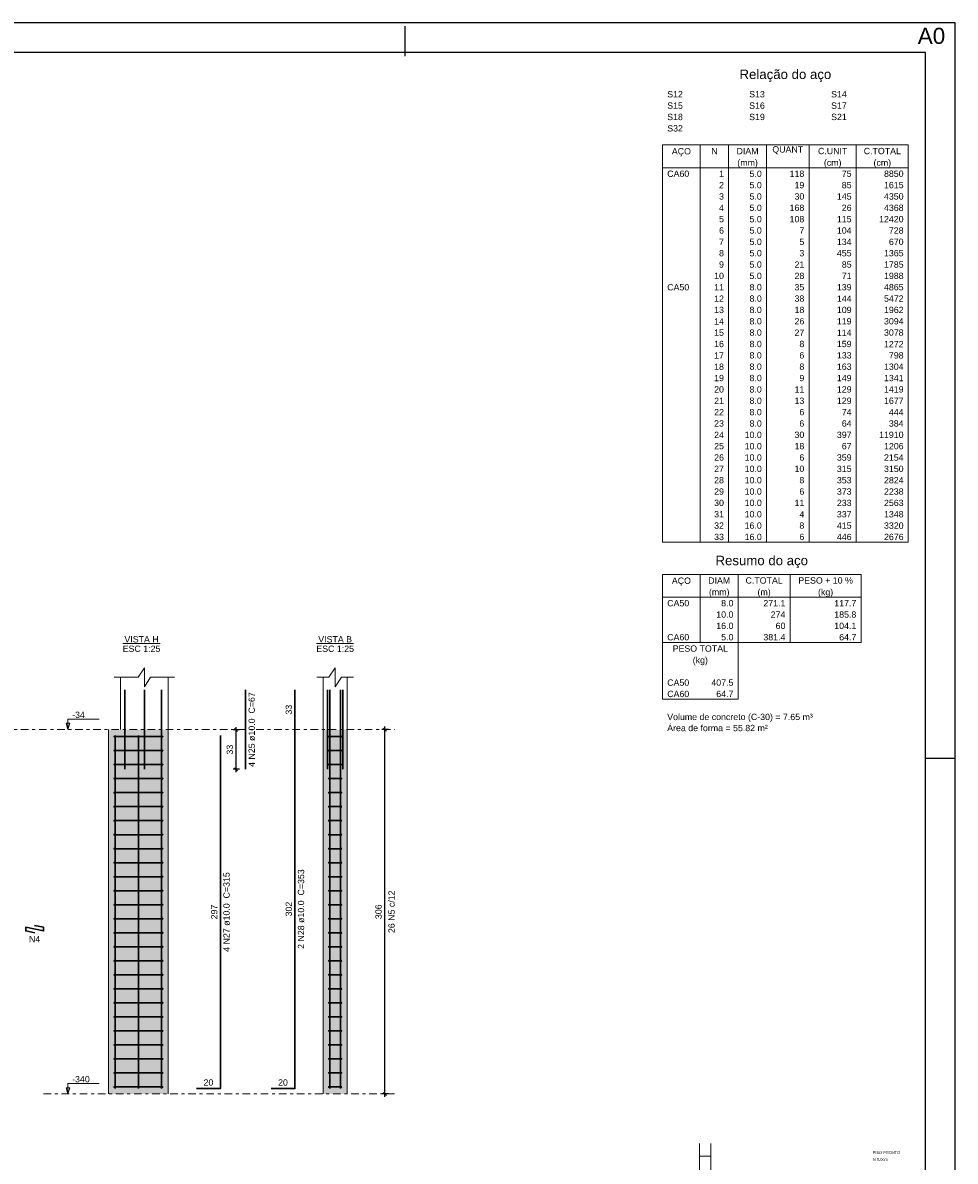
# Model space of a CAD drawing. Header units: millimetres. Extents: x 0 to 119, y 0 to 84.
# Tile 14 of 14: x 88 to 119, y 46 to 84. Entities that reach past the tile are written whole.
import ezdxf

# ---------------------------------------------------------------- set-up
doc = ezdxf.new("R2010")
doc.units = ezdxf.units.MM
doc.header["$MEASUREMENT"] = 0
doc.linetypes.add('DASHDOT', pattern=[2.54, 1.27, -0.635, 0, -0.635])
doc.linetypes.add('NULL', pattern=[0])
doc.layers.get('0').update_dxf_attribs({"lineweight": 18})
for name, color, linetype, lineweight in [('COTA', 7, 'Continuous', 5), ('Descrição da armadura', 7, 'Continuous', 0), ('DT-Barras na forma', 2, 'Continuous', 30), ('DT-Barras rebatidas', 2, 'Continuous', 30), ('DT-Cotas', 9, 'Continuous', 5), ('DT-Estribos na forma', 2, 'Continuous', 30), ('DT-Forma', 5, 'Continuous', 5), ('DT-Hachura vista pilares', 254, 'Continuous', 5), ('DT-Pontilhado', 9, 'DASHDOT', 5), ('DT-Relação do aço', 9, 'Continuous', 5), ('DT-Textos', 7, 'Continuous', 5), ('Textos armaduras', 7, 'Continuous', 0)]:
    doc.layers.add(name, color=color, linetype=linetype, lineweight=lineweight)
doc.layers.add('SEDUC_MARF', color=1, linetype='Continuous')
doc.layers.add('SEDUC_MARGG', color=7, linetype='Continuous')
doc.styles.add('Arial', font='txt')
doc.dimstyles.new('UM_25.000000', dxfattribs={"dimtxt": 0.18, "dimasz": 0.1, "dimexe": 0.1, "dimexo": 0.2, "dimgap": 0, "dimtad": 1, "dimtih": 1, "dimtoh": 1, "dimdec": 1, "dimlfac": 25, "dimzin": 0, "dimdsep": 46, "dimtxsty": 'Standard', "dimcen": 0.09, "dimdle": 0.1, "dimadec": 1, "dimazin": 2, "dimtfac": 1, "dimtdec": 4, "dimtofl": 0, "dimtmove": 0, "dimatfit": 3, "dimfxl": 1, "dimtolj": 1, "dimarcsym": 0})

# ---------------------------------------------------------------- blocks, each defined once
blk = doc.blocks.new('_Oblique')
at = {"color": 0, "linetype": 'ByBlock', "lineweight": -2}
blk.add_line((-0.5, -0.5), (0.5, 0.5), dxfattribs=at)
blk = doc.blocks.new('*D58')
at = {"layer": 'Defpoints', "color": 0}
for p in [(94.737727, 60.346409), (95.055427, 60.346409), (95.055427, 59.026409)]:
    blk.add_point(p, dxfattribs=at)
at = {"layer": 'DT-Cotas', "color": 0, "lineweight": -2}
for p, q in [((94.737727, 58.926409), (94.737727, 60.446409)), ((94.855427, 60.346409), (94.637727, 60.346409)), ((94.855427, 59.026409), (94.637727, 59.026409))]:
    blk.add_line(p, q, dxfattribs=at)
at = {"layer": 'DT-Cotas', "color": 0, "lineweight": -2, "xscale": 0.1, "yscale": 0.1, "zscale": 0.1}
for p, rotation in [((94.737727, 60.346409), 90), ((94.737727, 59.026409), 270)]:
    blk.add_blockref('_Oblique', p, dxfattribs=dict(at, rotation=rotation))
at = {"layer": 'DT-Cotas', "color": 7, "insert": (94.525927, 59.686409), "char_height": 0.2118, "attachment_point": 5, "rotation": 90, "style": 'Arial'}
blk.add_mtext('\\A1;33', dxfattribs=at)
blk = doc.blocks.new('*D59')
at = {"layer": 'Defpoints', "color": 0}
for p in [(99.736527, 60.360701), (100.054227, 60.360701), (100.054227, 48.120701)]:
    blk.add_point(p, dxfattribs=at)
at = {"layer": 'DT-Cotas', "color": 0, "lineweight": -2}
for p, q in [((99.736527, 48.020701), (99.736527, 60.460701)), ((99.854227, 60.360701), (99.636527, 60.360701)), ((99.854227, 48.120701), (99.636527, 48.120701))]:
    blk.add_line(p, q, dxfattribs=at)
at = {"layer": 'DT-Cotas', "color": 0, "lineweight": -2, "xscale": 0.1, "yscale": 0.1, "zscale": 0.1}
for p, rotation in [((99.736527, 60.360701), 90), ((99.736527, 48.120701), 270)]:
    blk.add_blockref('_Oblique', p, dxfattribs=dict(at, rotation=rotation))
at = {"layer": 'DT-Cotas', "color": 7, "insert": (99.524727, 54.240701), "char_height": 0.2118, "attachment_point": 5, "rotation": 90, "style": 'Arial'}
blk.add_mtext('\\A1;306', dxfattribs=at)
blk = doc.blocks.new('*D60')
at = {"layer": 'Defpoints', "color": 0}
for p in [(99.736527, 60.360701), (100.054227, 60.360701), (100.054227, 48.120701)]:
    blk.add_point(p, dxfattribs=at)
at = {"layer": 'DT-Cotas', "color": 0, "lineweight": -2}
for p, q in [((99.736527, 48.020701), (99.736527, 60.460701)), ((99.854227, 60.360701), (99.636527, 60.360701)), ((99.854227, 48.120701), (99.636527, 48.120701))]:
    blk.add_line(p, q, dxfattribs=at)
at = {"layer": 'DT-Cotas', "color": 0, "lineweight": -2, "xscale": 0.1, "yscale": 0.1, "zscale": 0.1}
for p, rotation in [((99.736527, 60.360701), 90), ((99.736527, 48.120701), 270)]:
    blk.add_blockref('_Oblique', p, dxfattribs=dict(at, rotation=rotation))

msp = doc.modelspace()

# ---------------------------------------------------------------- hatches: boundary and pattern name
at = {"layer": 'DT-Hachura vista pilares', "linetype": 'Continuous'}
for points in [[(90.4551, 48.1207), (90.4551, 60.3607), (92.4551, 60.3607), (92.4551, 48.1207), (90.4551, 48.1207)], [(97.6657, 48.1207), (97.6657, 60.3607), (98.4657, 60.3607), (98.4657, 48.1207), (97.6657, 48.1207)]]:
    msp.add_hatch(color=254, dxfattribs=at).paths.add_polyline_path(points)

# ---------------------------------------------------------------- linework, layer by layer
at = {"layer": 'COTA', "color": 4}
for p, q in [((110.3027, 46.4606), (110.3027, 39.9891)), ((110.6907, 46.4606), (110.6907, 39.9891)), ((110.3027, 46.0348), (110.6907, 46.0348))]:
    msp.add_line(p, q, dxfattribs=at)
at = {"layer": 'DT-Barras na forma'}
for points in [[(90.9951, 59.0264), (90.9951, 61.695)], [(91.6551, 59.0264), (91.6551, 61.695)], [(92.2351, 48.3007), (92.2351, 60.3607), (92.2351, 61.695)], [(97.8057, 59.0264), (97.8057, 61.695)], [(97.8857, 48.3007), (97.8857, 60.3607), (97.8857, 61.695)], [(98.2457, 48.3007), (98.2457, 60.3607), (98.2457, 61.695)], [(98.3257, 59.0264), (98.3257, 61.695)], [(90.6751, 48.3007), (90.6751, 60.1647)], [(91.4551, 48.3007), (91.4551, 60.1647)], [(97.8857, 48.3007), (97.8857, 60.1647)], [(98.2457, 48.3007), (98.2457, 60.1647)]]:
    msp.add_lwpolyline(points, dxfattribs=at)
at = {"layer": 'DT-Barras rebatidas'}
for points in [[(95.0554, 59.0264), (95.0554, 61.695)], [(95.9126, 48.3007), (96.7126, 48.3007), (96.7126, 60.3607), (96.7126, 61.695)], [(93.4082, 48.3007), (94.2082, 48.3007), (94.2082, 60.1647)], [(87.9615, 53.7849), (88.2674, 53.7212), (88.2674, 53.5962), (87.6674, 53.7212), (87.6674, 53.5962), (87.9734, 53.5325)]]:
    msp.add_lwpolyline(points, dxfattribs=at)
at = {"layer": 'DT-Estribos na forma'}
for p, q in [((90.6451, 60.1253), (92.2651, 60.1253)), ((97.8557, 60.1253), (98.2757, 60.1253)), ((90.6451, 59.6545), (92.2651, 59.6545)), ((97.8557, 59.6545), (98.2757, 59.6545)), ((90.6451, 59.1838), (92.2651, 59.1838)), ((97.8557, 59.1838), (98.2757, 59.1838)), ((90.6451, 58.713), (92.2651, 58.713)), ((97.8557, 58.713), (98.2757, 58.713)), ((90.6451, 58.2422), (92.2651, 58.2422)), ((97.8557, 58.2422), (98.2757, 58.2422)), ((90.6451, 57.7715), (92.2651, 57.7715)), ((97.8557, 57.7715), (98.2757, 57.7715)), ((90.6451, 57.3007), (92.2651, 57.3007)), ((97.8557, 57.3007), (98.2757, 57.3007)), ((90.6451, 56.8299), (92.2651, 56.8299)), ((97.8557, 56.8299), (98.2757, 56.8299)), ((90.6451, 56.3592), (92.2651, 56.3592)), ((97.8557, 56.3592), (98.2757, 56.3592)), ((90.6451, 55.8884), (92.2651, 55.8884)), ((97.8557, 55.8884), (98.2757, 55.8884)), ((90.6451, 55.4176), (92.2651, 55.4176)), ((97.8557, 55.4176), (98.2757, 55.4176)), ((90.6451, 54.9469), (92.2651, 54.9469)), ((97.8557, 54.9469), (98.2757, 54.9469)), ((90.6451, 54.4761), (92.2651, 54.4761)), ((97.8557, 54.4761), (98.2757, 54.4761)), ((90.6451, 54.0053), (92.2651, 54.0053)), ((97.8557, 54.0053), (98.2757, 54.0053)), ((90.6451, 53.5345), (92.2651, 53.5345)), ((97.8557, 53.5345), (98.2757, 53.5345)), ((90.6451, 53.0638), (92.2651, 53.0638)), ((97.8557, 53.0638), (98.2757, 53.0638)), ((90.6451, 52.593), (92.2651, 52.593)), ((97.8557, 52.593), (98.2757, 52.593)), ((90.6451, 52.1222), (92.2651, 52.1222)), ((97.8557, 52.1222), (98.2757, 52.1222)), ((90.6451, 51.6515), (92.2651, 51.6515)), ((97.8557, 51.6515), (98.2757, 51.6515)), ((90.6451, 51.1807), (92.2651, 51.1807)), ((97.8557, 51.1807), (98.2757, 51.1807)), ((90.6451, 50.7099), (92.2651, 50.7099)), ((97.8557, 50.7099), (98.2757, 50.7099)), ((90.6451, 50.2392), (92.2651, 50.2392)), ((97.8557, 50.2392), (98.2757, 50.2392)), ((90.6451, 49.7684), (92.2651, 49.7684)), ((97.8557, 49.7684), (98.2757, 49.7684)), ((90.6451, 49.2976), (92.2651, 49.2976)), ((97.8557, 49.2976), (98.2757, 49.2976)), ((90.6451, 48.8269), (92.2651, 48.8269)), ((97.8557, 48.8269), (98.2757, 48.8269)), ((90.6451, 48.3561), (92.2651, 48.3561)), ((97.8557, 48.3561), (98.2757, 48.3561))]:
    msp.add_line(p, q, dxfattribs=at)
for centre in [(90.6451, 60.1253), (92.2651, 60.1253), (97.8557, 60.1253), (98.2757, 60.1253), (90.6451, 59.6545), (92.2651, 59.6545), (97.8557, 59.6545), (98.2757, 59.6545), (90.6451, 59.1838), (92.2651, 59.1838), (97.8557, 59.1838), (98.2757, 59.1838), (90.6451, 58.713), (92.2651, 58.713), (97.8557, 58.713), (98.2757, 58.713), (90.6451, 58.2422), (92.2651, 58.2422), (97.8557, 58.2422), (98.2757, 58.2422), (90.6451, 57.7715), (92.2651, 57.7715), (97.8557, 57.7715), (98.2757, 57.7715), (90.6451, 57.3007), (92.2651, 57.3007), (97.8557, 57.3007), (98.2757, 57.3007), (90.6451, 56.8299), (92.2651, 56.8299), (97.8557, 56.8299), (98.2757, 56.8299), (90.6451, 56.3592), (92.2651, 56.3592), (97.8557, 56.3592), (98.2757, 56.3592), (90.6451, 55.8884), (92.2651, 55.8884), (97.8557, 55.8884), (98.2757, 55.8884), (90.6451, 55.4176), (92.2651, 55.4176), (97.8557, 55.4176), (98.2757, 55.4176), (90.6451, 54.9469), (92.2651, 54.9469), (97.8557, 54.9469), (98.2757, 54.9469), (90.6451, 54.4761), (92.2651, 54.4761), (97.8557, 54.4761), (98.2757, 54.4761), (90.6451, 54.0053), (92.2651, 54.0053), (97.8557, 54.0053), (98.2757, 54.0053), (90.6451, 53.5345), (92.2651, 53.5345), (97.8557, 53.5345), (98.2757, 53.5345), (90.6451, 53.0638), (92.2651, 53.0638), (97.8557, 53.0638), (98.2757, 53.0638), (90.6451, 52.593), (92.2651, 52.593), (97.8557, 52.593), (98.2757, 52.593), (90.6451, 52.1222), (92.2651, 52.1222), (97.8557, 52.1222), (98.2757, 52.1222), (90.6451, 51.6515), (92.2651, 51.6515), (97.8557, 51.6515), (98.2757, 51.6515), (90.6451, 51.1807), (92.2651, 51.1807), (97.8557, 51.1807), (98.2757, 51.1807), (90.6451, 50.7099), (92.2651, 50.7099), (97.8557, 50.7099), (98.2757, 50.7099), (90.6451, 50.2392), (92.2651, 50.2392), (97.8557, 50.2392), (98.2757, 50.2392), (90.6451, 49.7684), (92.2651, 49.7684), (97.8557, 49.7684), (98.2757, 49.7684), (90.6451, 49.2976), (92.2651, 49.2976), (97.8557, 49.2976), (98.2757, 49.2976), (90.6451, 48.8269), (92.2651, 48.8269), (97.8557, 48.8269), (98.2757, 48.8269), (90.6451, 48.3561), (92.2651, 48.3561), (97.8557, 48.3561), (98.2757, 48.3561)]:
    msp.add_circle(centre, 0.01, dxfattribs=at)
at = {"layer": 'DT-Forma'}
for p, q in [((90.8551, 60.3607), (90.8551, 62.1186)), ((92.4551, 60.3607), (92.4551, 62.1186)), ((97.6657, 60.3607), (97.6657, 62.1186)), ((98.4657, 60.3607), (98.4657, 62.1186)), ((90.4551, 48.1207), (90.4551, 60.3607)), ((92.4551, 48.1207), (92.4551, 60.3607)), ((97.6657, 48.1207), (97.6657, 60.3607)), ((98.4657, 48.1207), (98.4657, 60.3607))]:
    msp.add_line(p, q, dxfattribs=at)
for points in [[(90.6433, 62.1186), (91.4433, 62.1186), (91.6551, 62.4363), (91.6551, 61.8009), (91.8669, 62.1186), (92.6669, 62.1186)], [(97.4539, 62.1186), (97.8539, 62.1186), (98.0657, 62.4363), (98.0657, 61.8009), (98.2775, 62.1186), (98.6775, 62.1186)]]:
    msp.add_lwpolyline(points, dxfattribs=at)
at = {"layer": 'DT-Pontilhado', "ltscale": 0.2}
for p, q in [((85.0762, 60.3607), (100.0542, 60.3607)), ((88.2674, 48.1207), (100.0542, 48.1207))]:
    msp.add_line(p, q, dxfattribs=at)
at = {"layer": 'DT-Relação do aço', "linetype": 'Continuous'}
for p, q in [((109.0634, 79.9949), (117.3236, 79.9949)), ((109.0634, 79.9949), (109.0634, 79.2324)), ((110.3342, 79.9949), (110.3342, 79.2324)), ((111.2873, 79.9949), (111.2873, 79.2324)), ((112.5581, 79.9949), (112.5581, 79.2324)), ((113.9878, 79.9949), (113.9878, 79.2324)), ((115.5763, 79.9949), (115.5763, 79.2324)), ((117.3236, 79.9949), (117.3236, 79.2324)), ((109.0634, 79.2324), (117.3236, 79.2324)), ((109.0634, 79.2324), (109.0634, 66.6515)), ((110.3342, 79.2324), (110.3342, 66.6515)), ((111.2873, 79.2324), (111.2873, 66.6515)), ((112.5581, 79.2324), (112.5581, 66.6515)), ((113.9878, 79.2324), (113.9878, 66.6515)), ((115.5763, 79.2324), (115.5763, 66.6515)), ((117.3236, 79.2324), (117.3236, 66.6515)), ((109.0634, 66.6515), (117.3236, 66.6515)), ((109.0634, 65.5713), (115.7351, 65.5713)), ((109.0634, 65.5713), (109.0634, 64.8088)), ((110.3342, 65.5713), (110.3342, 64.8088)), ((111.605, 65.5713), (111.605, 64.8088)), ((113.3524, 65.5713), (113.3524, 64.8088)), ((115.7351, 65.5713), (115.7351, 64.8088)), ((109.0634, 64.8088), (115.7351, 64.8088)), ((109.0634, 64.8088), (109.0634, 63.2838)), ((110.3342, 64.8088), (110.3342, 63.2838)), ((111.605, 64.8088), (111.605, 63.2838)), ((113.3524, 64.8088), (113.3524, 63.2838)), ((115.7351, 64.8088), (115.7351, 63.2838)), ((109.0634, 63.2838), (115.7351, 63.2838)), ((109.0634, 63.2838), (109.0634, 62.1401)), ((111.605, 63.2838), (111.605, 62.1401)), ((109.0634, 62.1401), (109.0634, 61.3776)), ((111.605, 62.1401), (111.605, 61.3776)), ((109.0634, 61.3776), (111.605, 61.3776))]:
    msp.add_line(p, q, dxfattribs=at)
at = {"layer": 'DT-Textos'}
for p, q in [((90.9312, 63.2517), (92.1909, 63.2517)), ((97.4441, 63.2517), (98.6874, 63.2517))]:
    msp.add_line(p, q, dxfattribs=at)
for points in [[(89.0874, 60.3607), (89.151, 60.5725), (89.0239, 60.5725), (89.0874, 60.3607), (89.0874, 60.7107), (90.1374, 60.7107)], [(89.0874, 48.1207), (89.151, 48.3325), (89.0239, 48.3325), (89.0874, 48.1207), (89.0874, 48.4707), (90.1374, 48.4707)]]:
    msp.add_lwpolyline(points, dxfattribs=at)
at = {"layer": 'SEDUC_MARF'}
for p, q in [((100.4015, 83.9804), (100.4015, 82.9804)), ((117.9, 59.4), (118.9, 59.4))]:
    msp.add_line(p, q, dxfattribs=at)
msp.add_lwpolyline([(118.9, 84.1), (0, 84.1), (0, 0), (118.9, 0)], close=True, dxfattribs=at)
at = {"layer": 'SEDUC_MARGG'}
msp.add_lwpolyline([(2.5, 1), (117.9, 1), (117.9, 83.1), (2.5, 83.1), (2.5, 1)], dxfattribs=at)

# ---------------------------------------------------------------- texts
at = {"layer": 'COTA', "linetype": 'NULL', "char_height": 0.096, "width": 5.376, "attachment_point": 7, "line_spacing_factor": 0.9, "style": 'Arial'}
for s, insert in [('PISO PRONTO', (116.1218, 46.103)), ('N 0.0cm', (116.133, 45.8734))]:
    msp.add_mtext(s, dxfattribs=dict(at, insert=insert))
at = {"layer": 'Defpoints', "linetype": 'NULL', "insert": (117.64, 83.9301), "char_height": 0.54, "width": 5.451037, "attachment_point": 1, "line_spacing_factor": 0.9, "style": 'Arial'}
msp.add_mtext('A0', dxfattribs=at)
at = {"layer": 'Descrição da armadura', "linetype": 'NULL', "char_height": 0.2118, "attachment_point": 8, "rotation": 90.00021, "line_spacing_factor": 0.9, "style": 'Arial'}
for s, insert, width in [('4 N25 ø10.0  C=67', (95.3729, 60.3603), 4.916973), ('4 N27 ø10.0  C=315', (94.5259, 54.2323), 5.239541), ('2 N28 ø10.0  C=353', (97.0299, 54.3303), 5.239541), ('26 N5 c/12', (100.0682, 54.2407), 2.845127)]:
    msp.add_mtext(s, dxfattribs=dict(at, insert=insert, width=width))
at = {"layer": 'Descrição da armadura', "linetype": 'NULL', "insert": (87.9677, 53.2152), "char_height": 0.2118, "width": 0.741426, "attachment_point": 8, "line_spacing_factor": 0.9, "style": 'Arial'}
msp.add_mtext('N4', dxfattribs=at)
at = {"layer": 'DT-Relação do aço', "color": 7, "linetype": 'NULL', "line_spacing_factor": 0.9, "style": 'Arial'}
for s, insert, char_height, width, attachment_point in [('Relação do aço', (113.1935, 82.1129), 0.3177, 6.115312, 8), ('S12', (109.2223, 81.5897), 0.2118, 1.031992, 7), ('S13', (111.9757, 81.5897), 0.2118, 1.031992, 7), ('S14', (114.7291, 81.5897), 0.2118, 1.031992, 7), ('S15', (109.2223, 81.2085), 0.2118, 1.031992, 7), ('S16', (111.9757, 81.2085), 0.2118, 1.031992, 7), ('S17', (114.7291, 81.2085), 0.2118, 1.031992, 7), ('S18', (109.2223, 80.8272), 0.2118, 1.031992, 7), ('S19', (111.9757, 80.8272), 0.2118, 1.031992, 7), ('S21', (114.7291, 80.8272), 0.2118, 1.031992, 7), ('S32', (109.2223, 80.446), 0.2118, 1.031992, 7), ('N', (110.8107, 79.6835), 0.2118, 0.418857, 8), ('DIAM', (111.9227, 79.6835), 0.2118, 1.45, 8), ('QUANT', (113.2729, 79.6835), 0.2118, 2.03, 8), ('C.UNIT', (114.782, 79.6835), 0.2118, 1.933145, 8), ('C.TOTAL', (116.4499, 79.6835), 0.2118, 2.449141, 8), ('AÇO', (109.6988, 79.6136), 0.2118, 1.256855, 8), ('CA60', (109.2223, 78.921), 0.2118, 1.45085, 7), ('1', (111.1285, 78.921), 0.2118, 0.322568, 9), ('(mm)', (111.9227, 79.2324), 0.2118, 1.352578, 8), ('5.0', (112.3992, 78.921), 0.2118, 0.806279, 9), ('118', (113.8289, 78.921), 0.2118, 0.967705, 9), ('(cm)', (114.782, 79.2324), 0.2118, 1.159434, 8), ('75', (115.4174, 78.921), 0.2118, 0.645137, 9), ('(cm)', (116.4499, 79.2324), 0.2118, 1.159434, 8), ('8850', (117.1647, 78.921), 0.2118, 1.290273, 9), ('2', (111.1285, 78.5398), 0.2118, 0.322568, 9), ('5.0', (112.3992, 78.5398), 0.2118, 0.806279, 9), ('19', (113.8289, 78.5398), 0.2118, 0.645137, 9), ('85', (115.4174, 78.5398), 0.2118, 0.645137, 9), ('1615', (117.1647, 78.5398), 0.2118, 1.290273, 9), ('3', (111.1285, 78.1586), 0.2118, 0.322568, 9), ('5.0', (112.3992, 78.1586), 0.2118, 0.806279, 9), ('30', (113.8289, 78.1586), 0.2118, 0.645137, 9), ('145', (115.4174, 78.1586), 0.2118, 0.967705, 9), ('4350', (117.1647, 78.1586), 0.2118, 1.290273, 9), ('4', (111.1285, 77.7773), 0.2118, 0.322568, 9), ('5.0', (112.3992, 77.7773), 0.2118, 0.806279, 9), ('168', (113.8289, 77.7773), 0.2118, 0.967705, 9), ('26', (115.4174, 77.7773), 0.2118, 0.645137, 9), ('4368', (117.1647, 77.7773), 0.2118, 1.290273, 9), ('5', (111.1285, 77.3961), 0.2118, 0.322568, 9), ('5.0', (112.3992, 77.3961), 0.2118, 0.806279, 9), ('108', (113.8289, 77.3961), 0.2118, 0.967705, 9), ('115', (115.4174, 77.3961), 0.2118, 0.967705, 9), ('12420', (117.1647, 77.3961), 0.2118, 1.612842, 9), ('6', (111.1285, 77.0148), 0.2118, 0.322568, 9), ('5.0', (112.3992, 77.0148), 0.2118, 0.806279, 9), ('7', (113.8289, 77.0148), 0.2118, 0.322568, 9), ('104', (115.4174, 77.0148), 0.2118, 0.967705, 9), ('728', (117.1647, 77.0148), 0.2118, 0.967705, 9), ('7', (111.1285, 76.6336), 0.2118, 0.322568, 9), ('5.0', (112.3992, 76.6336), 0.2118, 0.806279, 9), ('5', (113.8289, 76.6336), 0.2118, 0.322568, 9), ('134', (115.4174, 76.6336), 0.2118, 0.967705, 9), ('670', (117.1647, 76.6336), 0.2118, 0.967705, 9), ('8', (111.1285, 76.2524), 0.2118, 0.322568, 9), ('5.0', (112.3992, 76.2524), 0.2118, 0.806279, 9), ('3', (113.8289, 76.2524), 0.2118, 0.322568, 9), ('455', (115.4174, 76.2524), 0.2118, 0.967705, 9), ('1365', (117.1647, 76.2524), 0.2118, 1.290273, 9), ('9', (111.1285, 75.8711), 0.2118, 0.322568, 9), ('5.0', (112.3992, 75.8711), 0.2118, 0.806279, 9), ('21', (113.8289, 75.8711), 0.2118, 0.645137, 9), ('85', (115.4174, 75.8711), 0.2118, 0.645137, 9), ('1785', (117.1647, 75.8711), 0.2118, 1.290273, 9), ('10', (111.1285, 75.4899), 0.2118, 0.645137, 9), ('5.0', (112.3992, 75.4899), 0.2118, 0.806279, 9), ('28', (113.8289, 75.4899), 0.2118, 0.645137, 9), ('71', (115.4174, 75.4899), 0.2118, 0.645137, 9), ('1988', (117.1647, 75.4899), 0.2118, 1.290273, 9), ('CA50', (109.2223, 75.1086), 0.2118, 1.45085, 7), ('11', (111.1285, 75.1086), 0.2118, 0.645137, 9), ('8.0', (112.3992, 75.1086), 0.2118, 0.806279, 9), ('35', (113.8289, 75.1086), 0.2118, 0.645137, 9), ('139', (115.4174, 75.1086), 0.2118, 0.967705, 9), ('4865', (117.1647, 75.1086), 0.2118, 1.290273, 9), ('12', (111.1285, 74.7274), 0.2118, 0.645137, 9), ('8.0', (112.3992, 74.7274), 0.2118, 0.806279, 9), ('38', (113.8289, 74.7274), 0.2118, 0.645137, 9), ('144', (115.4174, 74.7274), 0.2118, 0.967705, 9), ('5472', (117.1647, 74.7274), 0.2118, 1.290273, 9), ('13', (111.1285, 74.3462), 0.2118, 0.645137, 9), ('8.0', (112.3992, 74.3462), 0.2118, 0.806279, 9), ('18', (113.8289, 74.3462), 0.2118, 0.645137, 9), ('109', (115.4174, 74.3462), 0.2118, 0.967705, 9), ('1962', (117.1647, 74.3462), 0.2118, 1.290273, 9), ('14', (111.1285, 73.9649), 0.2118, 0.645137, 9), ('8.0', (112.3992, 73.9649), 0.2118, 0.806279, 9), ('26', (113.8289, 73.9649), 0.2118, 0.645137, 9), ('119', (115.4174, 73.9649), 0.2118, 0.967705, 9), ('3094', (117.1647, 73.9649), 0.2118, 1.290273, 9), ('15', (111.1285, 73.5837), 0.2118, 0.645137, 9), ('8.0', (112.3992, 73.5837), 0.2118, 0.806279, 9), ('27', (113.8289, 73.5837), 0.2118, 0.645137, 9), ('114', (115.4174, 73.5837), 0.2118, 0.967705, 9), ('3078', (117.1647, 73.5837), 0.2118, 1.290273, 9), ('16', (111.1285, 73.2024), 0.2118, 0.645137, 9), ('8.0', (112.3992, 73.2024), 0.2118, 0.806279, 9), ('8', (113.8289, 73.2024), 0.2118, 0.322568, 9), ('159', (115.4174, 73.2024), 0.2118, 0.967705, 9), ('1272', (117.1647, 73.2024), 0.2118, 1.290273, 9), ('17', (111.1285, 72.8212), 0.2118, 0.645137, 9), ('8.0', (112.3992, 72.8212), 0.2118, 0.806279, 9), ('6', (113.8289, 72.8212), 0.2118, 0.322568, 9), ('133', (115.4174, 72.8212), 0.2118, 0.967705, 9), ('798', (117.1647, 72.8212), 0.2118, 0.967705, 9), ('18', (111.1285, 72.44), 0.2118, 0.645137, 9), ('8.0', (112.3992, 72.44), 0.2118, 0.806279, 9), ('8', (113.8289, 72.44), 0.2118, 0.322568, 9), ('163', (115.4174, 72.44), 0.2118, 0.967705, 9), ('1304', (117.1647, 72.44), 0.2118, 1.290273, 9), ('19', (111.1285, 72.0587), 0.2118, 0.645137, 9), ('8.0', (112.3992, 72.0587), 0.2118, 0.806279, 9), ('9', (113.8289, 72.0587), 0.2118, 0.322568, 9), ('149', (115.4174, 72.0587), 0.2118, 0.967705, 9), ('1341', (117.1647, 72.0587), 0.2118, 1.290273, 9), ('20', (111.1285, 71.6775), 0.2118, 0.645137, 9), ('8.0', (112.3992, 71.6775), 0.2118, 0.806279, 9), ('11', (113.8289, 71.6775), 0.2118, 0.645137, 9), ('129', (115.4174, 71.6775), 0.2118, 0.967705, 9), ('1419', (117.1647, 71.6775), 0.2118, 1.290273, 9), ('21', (111.1285, 71.2962), 0.2118, 0.645137, 9), ('8.0', (112.3992, 71.2962), 0.2118, 0.806279, 9), ('13', (113.8289, 71.2962), 0.2118, 0.645137, 9), ('129', (115.4174, 71.2962), 0.2118, 0.967705, 9), ('1677', (117.1647, 71.2962), 0.2118, 1.290273, 9), ('22', (111.1285, 70.915), 0.2118, 0.645137, 9), ('8.0', (112.3992, 70.915), 0.2118, 0.806279, 9), ('6', (113.8289, 70.915), 0.2118, 0.322568, 9), ('74', (115.4174, 70.915), 0.2118, 0.645137, 9), ('444', (117.1647, 70.915), 0.2118, 0.967705, 9), ('23', (111.1285, 70.5338), 0.2118, 0.645137, 9), ('8.0', (112.3992, 70.5338), 0.2118, 0.806279, 9), ('6', (113.8289, 70.5338), 0.2118, 0.322568, 9), ('64', (115.4174, 70.5338), 0.2118, 0.645137, 9), ('384', (117.1647, 70.5338), 0.2118, 0.967705, 9), ('24', (111.1285, 70.1525), 0.2118, 0.645137, 9), ('10.0', (112.3992, 70.1525), 0.2118, 1.128848, 9), ('30', (113.8289, 70.1525), 0.2118, 0.645137, 9), ('397', (115.4174, 70.1525), 0.2118, 0.967705, 9), ('11910', (117.1647, 70.1525), 0.2118, 1.612842, 9), ('25', (111.1285, 69.7713), 0.2118, 0.645137, 9), ('10.0', (112.3992, 69.7713), 0.2118, 1.128848, 9), ('18', (113.8289, 69.7713), 0.2118, 0.645137, 9), ('67', (115.4174, 69.7713), 0.2118, 0.645137, 9), ('1206', (117.1647, 69.7713), 0.2118, 1.290273, 9), ('26', (111.1285, 69.39), 0.2118, 0.645137, 9), ('10.0', (112.3992, 69.39), 0.2118, 1.128848, 9), ('6', (113.8289, 69.39), 0.2118, 0.322568, 9), ('359', (115.4174, 69.39), 0.2118, 0.967705, 9), ('2154', (117.1647, 69.39), 0.2118, 1.290273, 9), ('27', (111.1285, 69.0088), 0.2118, 0.645137, 9), ('10.0', (112.3992, 69.0088), 0.2118, 1.128848, 9), ('10', (113.8289, 69.0088), 0.2118, 0.645137, 9), ('315', (115.4174, 69.0088), 0.2118, 0.967705, 9), ('3150', (117.1647, 69.0088), 0.2118, 1.290273, 9), ('28', (111.1285, 68.6276), 0.2118, 0.645137, 9), ('10.0', (112.3992, 68.6276), 0.2118, 1.128848, 9), ('8', (113.8289, 68.6276), 0.2118, 0.322568, 9), ('353', (115.4174, 68.6276), 0.2118, 0.967705, 9), ('2824', (117.1647, 68.6276), 0.2118, 1.290273, 9), ('29', (111.1285, 68.2463), 0.2118, 0.645137, 9), ('10.0', (112.3992, 68.2463), 0.2118, 1.128848, 9), ('6', (113.8289, 68.2463), 0.2118, 0.322568, 9), ('373', (115.4174, 68.2463), 0.2118, 0.967705, 9), ('2238', (117.1647, 68.2463), 0.2118, 1.290273, 9), ('30', (111.1285, 67.8651), 0.2118, 0.645137, 9), ('10.0', (112.3992, 67.8651), 0.2118, 1.128848, 9), ('11', (113.8289, 67.8651), 0.2118, 0.645137, 9), ('233', (115.4174, 67.8651), 0.2118, 0.967705, 9), ('2563', (117.1647, 67.8651), 0.2118, 1.290273, 9), ('31', (111.1285, 67.4838), 0.2118, 0.645137, 9), ('10.0', (112.3992, 67.4838), 0.2118, 1.128848, 9), ('4', (113.8289, 67.4838), 0.2118, 0.322568, 9), ('337', (115.4174, 67.4838), 0.2118, 0.967705, 9), ('1348', (117.1647, 67.4838), 0.2118, 1.290273, 9), ('32', (111.1285, 67.1026), 0.2118, 0.645137, 9), ('16.0', (112.3992, 67.1026), 0.2118, 1.128848, 9), ('8', (113.8289, 67.1026), 0.2118, 0.322568, 9), ('415', (115.4174, 67.1026), 0.2118, 0.967705, 9), ('3320', (117.1647, 67.1026), 0.2118, 1.290273, 9), ('33', (111.1285, 66.7214), 0.2118, 0.645137, 9), ('16.0', (112.3992, 66.7214), 0.2118, 1.128848, 9), ('6', (113.8289, 66.7214), 0.2118, 0.322568, 9), ('446', (115.4174, 66.7214), 0.2118, 0.967705, 9), ('2676', (117.1647, 66.7214), 0.2118, 1.290273, 9), ('Resumo do aço', (112.3992, 65.7831), 0.3177, 6.163437, 8), ('AÇO', (109.6988, 65.19), 0.2118, 1.256855, 8), ('DIAM', (110.9696, 65.2599), 0.2118, 1.45, 8), ('C.TOTAL', (112.4787, 65.2599), 0.2118, 2.449141, 8), ('PESO + 10 %', (114.5437, 65.2599), 0.2118, 3.594697, 8), ('(mm)', (110.9696, 64.8088), 0.2118, 1.352578, 8), ('(m)', (112.4787, 64.8088), 0.2118, 0.869434, 8), ('(kg)', (114.5437, 64.8088), 0.2118, 0.998857, 8), ('CA50', (109.2223, 64.4975), 0.2118, 1.45085, 7), ('8.0', (111.4462, 64.4975), 0.2118, 0.806279, 9), ('271.1', (113.1935, 64.4975), 0.2118, 1.451416, 9), ('117.7', (115.5763, 64.4975), 0.2118, 1.451416, 9), ('10.0', (111.4462, 64.1162), 0.2118, 1.128848, 9), ('274', (113.1935, 64.1162), 0.2118, 0.967705, 9), ('185.8', (115.5763, 64.1162), 0.2118, 1.451416, 9), ('16.0', (111.4462, 63.735), 0.2118, 1.128848, 9), ('60', (113.1935, 63.735), 0.2118, 0.645137, 9), ('104.1', (115.5763, 63.735), 0.2118, 1.451416, 9), ('CA60', (109.2223, 63.3537), 0.2118, 1.45085, 7), ('5.0', (111.4462, 63.3537), 0.2118, 0.806279, 9), ('381.4', (113.1935, 63.3537), 0.2118, 1.451416, 9), ('64.7', (115.5763, 63.3537), 0.2118, 1.128848, 9), ('PESO TOTAL', (110.3342, 62.9725), 0.2118, 3.641992, 8), ('(kg)', (110.3342, 62.5214), 0.2118, 0.998857, 8), ('CA50', (109.2223, 61.8288), 0.2118, 1.45085, 7), ('407.5', (111.4462, 61.8288), 0.2118, 1.451416, 9), ('CA60', (109.2223, 61.4475), 0.2118, 1.45085, 7), ('64.7', (111.4462, 61.4475), 0.2118, 1.128848, 9), ('Volume de concreto (C-30) = 7.65 m³', (109.2223, 60.6152), 0.2118, 9.590391, 7), ('Área de forma = 55.82 m²', (109.2223, 60.3038), 0.2118, 6.624971, 7)]:
    msp.add_mtext(s, dxfattribs=dict(at, insert=insert, char_height=char_height, width=width, attachment_point=attachment_point))
at = {"layer": 'DT-Textos', "linetype": 'NULL', "char_height": 0.2118, "line_spacing_factor": 0.798, "style": 'Arial'}
for s, insert, width, attachment_point in [('VISTA H', (91.5607, 63.2832), 2.255996, 8), ('VISTA B', (98.0657, 63.2832), 2.223994, 8), ('ESC 1:25', (91.5607, 62.9662), 2.482559, 8), ('ESC 1:25', (98.0657, 62.9662), 2.482559, 8), ('-34', (89.2277, 60.7462), 0.838281, 7), ('-340', (89.2277, 48.5062), 1.16085, 7)]:
    msp.add_mtext(s, dxfattribs=dict(at, insert=insert, width=width, attachment_point=attachment_point))
at = {"layer": 'Textos armaduras', "linetype": 'NULL', "char_height": 0.2118, "attachment_point": 8, "rotation": 90.00021, "line_spacing_factor": 0.9, "style": 'Arial'}
for s, insert, width in [('33', (96.6153, 61.0278), 1.045137), ('297', (94.1109, 54.2327), 1.367705), ('302', (96.6153, 54.3307), 1.367705)]:
    msp.add_mtext(s, dxfattribs=dict(at, insert=insert, width=width))
at = {"layer": 'Textos armaduras', "linetype": 'NULL', "char_height": 0.2118, "width": 1.045137, "attachment_point": 8, "line_spacing_factor": 0.9, "style": 'Arial'}
for insert in [(93.8082, 48.398), (96.3126, 48.398)]:
    msp.add_mtext('20', dxfattribs=dict(at, insert=insert))

# ---------------------------------------------------------------- dimensions: what is measured, and where the dimension line sits
at = {"layer": 'DT-Cotas'}
for base, p1, p2, picture, middle in [((94.7377, 60.3464), (95.0554, 59.0264), (95.0554, 60.3464), '*D58', (94.5259, 59.6864)), ((99.7365, 60.3607), (100.0542, 48.1207), (100.0542, 60.3607), '*D59', (99.5247, 54.2407))]:
    dim = msp.add_linear_dim(base=base, p1=p1, p2=p2, angle=90, dimstyle='UM_25.000000', override={"dimtxt": 0.2118, "dimasz": 0.1, "dimexe": 0.1, "dimexo": 0.2, "dimtad": 1, "dimtih": 0, "dimtoh": 0, "dimdec": 1, "dimlfac": 25, "dimzin": 8, "dimtxsty": 'Arial', "dimblk": 'Oblique', "dimblk1": 'Oblique', "dimblk2": 'Oblique', "dimsah": 1, "dimdle": 0.1, "dimse1": 0, "dimse2": 0, "dimclrt": 7, "dimadec": 1, "dimazin": 3, "dimtmove": 2, "dimldrblk": 'Oblique'}, dxfattribs=at)
    dim.commit()
    dim.dimension.update_dxf_attribs({"geometry": picture, "text_midpoint": middle, "dimtype": 160, "text_rotation": 90})
dim = msp.add_linear_dim(base=(99.7365, 60.3607), p1=(100.0542, 48.1207), p2=(100.0542, 60.3607), angle=90, text=' ', dimstyle='UM_25.000000', override={"dimtxt": 0.2118, "dimasz": 0.1, "dimexe": 0.1, "dimexo": 0.2, "dimtad": 1, "dimtih": 0, "dimtoh": 0, "dimdec": 1, "dimlfac": 25, "dimzin": 8, "dimtxsty": 'Arial', "dimblk": 'Oblique', "dimblk1": 'Oblique', "dimblk2": 'Oblique', "dimsah": 1, "dimdle": 0.1, "dimse1": 0, "dimse2": 0, "dimclrt": 256, "dimadec": 1, "dimazin": 3, "dimtmove": 2, "dimldrblk": 'Oblique'}, dxfattribs=at)
dim.commit()
dim.dimension.update_dxf_attribs({"geometry": '*D60', "text_midpoint": (99.6306, 54.2407), "dimtype": 160, "text_rotation": 90})

doc.saveas('drawing.dxf')
